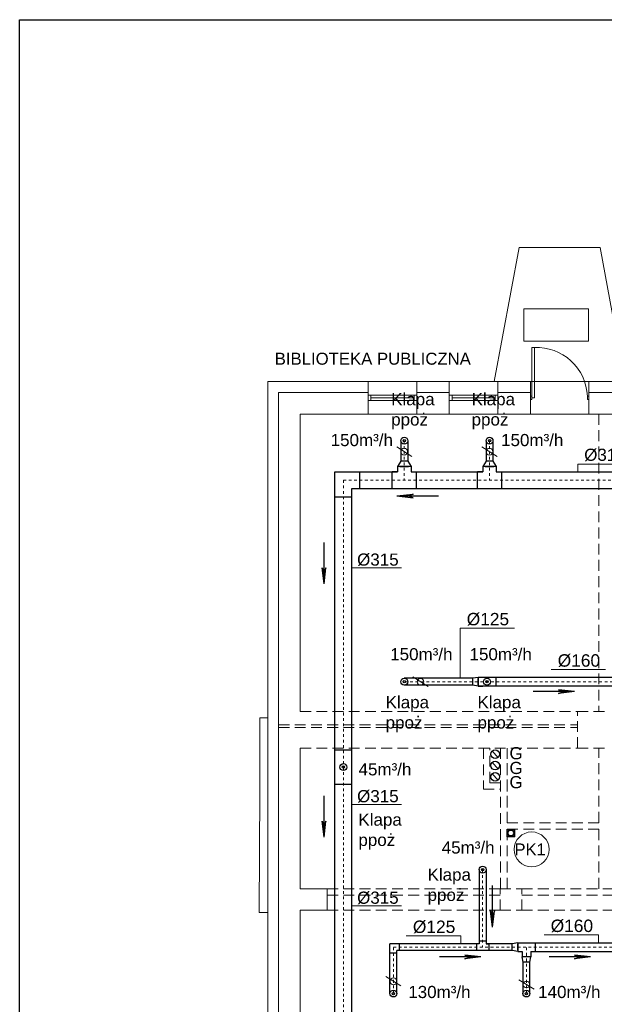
# Model space of a CAD drawing. Extents: x 280060 to 689961, y 120405 to 160329.
# Tile 56 of 85: x 663303 to 664385, y 146168 to 147989. Entities that reach past the tile are written whole.
import ezdxf

# ---------------------------------------------------------------- set-up
doc = ezdxf.new("R2010")
doc.units = 0
doc.header["$MEASUREMENT"] = 0
doc.linetypes.add('3', pattern=[1, 0.5, -0.5])
doc.linetypes.add('{ Wide Dash }', pattern=[12, 4, -2, 4, -2])
for name, color, linetype, lineweight in [('KAM-pro Biała Zarys', 7, 'CONTINUOUS', 9), ('KAM-pro Linia K.S Wewnętrznej', 36, 'CONTINUOUS', 40), ('KAM-pro Opis K.S. Wewnętrzny', 16, 'CONTINUOUS', 13), ('KAM-pro Opis Sanitarny', 7, 'CONTINUOUS', 18), ('KAM-pro Opis Wentylacji', 7, 'CONTINUOUS', 5), ('KAM-pro Podkład Sanitarny', 253, 'CONTINUOUS', 25), ('KAM-pro Wentylacja', 161, 'CONTINUOUS', 5), ('KAM-pro Wentylacja Nawiew', 1, 'CONTINUOUS', 30), ('KAM-pro Wentylacja Wywiew', 161, 'CONTINUOUS', 30)]:
    doc.layers.add(name, color=color, linetype=linetype, lineweight=lineweight)
doc.styles.add('ARIAL', font='arial.ttf')
doc.styles.add('damian', font='arial.ttf')

msp = doc.modelspace()

# ---------------------------------------------------------------- linework, layer by layer
at = {"layer": 'KAM-pro Biała Zarys', "lineweight": 25}
for p, q in [((664204.7, 146477.8), (664204.7, 146491.8)), ((664204.7, 146491.8), (664218.7, 146491.8)), ((664218.7, 146477.8), (664218.7, 146491.8)), ((664218.7, 146477.8), (664204.7, 146477.8))]:
    msp.add_line(p, q, dxfattribs=at)
msp.add_lwpolyline([(663302.5, 147989.2), (669602.5, 147989.2), (669602.5, 145019.2), (663302.5, 145019.2)], close=True, dxfattribs=at)
at = {"layer": 'KAM-pro Linia K.S Wewnętrznej', "color": 36, "ltscale": 0.1, "true_color": 0x804000}
msp.add_circle((664211.7, 146484.8), 6.04, dxfattribs=at)
at = {"layer": 'KAM-pro Opis K.S. Wewnętrzny', "color": 32}
msp.add_circle((664250.1, 146454.5), 32.2, dxfattribs=at)
at = {"layer": 'KAM-pro Opis Wentylacji'}
for p, q in [((664028.4, 147181.5), (664000.3, 147198.9)), ((664186.1, 147181.5), (664158.1, 147198.9)), ((664335.6, 147167.3, -2.1), (664427.6, 147167.3, -2.1)), ((664335.6, 147167.3, -2.1), (664335.6, 147152.9, 1.4)), ((663917.1, 146975.4), (664009.1, 146975.4)), ((664117.8, 146863.6), (664218.4, 146863.6)), ((664117.8, 146863.6), (664117.8, 146770.9)), ((664286.1, 146787.2), (664386.7, 146787.2)), ((664058.5, 146755.9), (664030.4, 146773.4)), ((663917.1, 146537.8), (664009.1, 146537.8)), ((663917.1, 146350.1), (664009.1, 146350.1)), ((664018.1, 146294.6), (664118.7, 146294.6)), ((664118.7, 146294.6), (664118.7, 146280.1)), ((664273.2, 146296.4), (664373.7, 146296.4)), ((664373.7, 146296.4), (664373.7, 146281.8)), ((664008.2, 146201.8), (663980.1, 146219.2)), ((664254.5, 146195.8), (664226.4, 146213.3))]:
    msp.add_line(p, q, dxfattribs=at)
for centre in [(664014.3, 147190.2), (664172.1, 147190.2), (664044.4, 146764.6), (663994.2, 146210.5), (664240.4, 146204.6)]:
    msp.add_circle(centre, 6.25, dxfattribs=at)
at = {"layer": 'KAM-pro Podkład Sanitarny', "lineweight": 20, "ltscale": 13}
for p, q in [((664226.7, 147567.8), (664180.9, 147319.8)), ((664376.7, 147567.8), (664226.7, 147567.8)), ((664376.7, 147567.8), (664422.5, 147319.8)), ((664235.4, 147454.4), (664355.4, 147454.4)), ((664235.4, 147394.4), (664235.4, 147454.4)), ((664355.4, 147454.4), (664355.4, 147394.4)), ((664355.4, 147394.4), (664235.4, 147394.4)), ((664250.2, 147292.8), (664250.2, 147382.8)), ((664250.2, 147382.8), (664255.2, 147382.8)), ((664255.2, 147382.8), (664255.2, 147289.8)), ((663761.7, 145716.8), (663761.7, 147319.8)), ((663761.7, 147319.8), (663947.7, 147319.8)), ((663761.7, 147319.8), (663947.7, 147319.8)), ((663947.7, 147319.8), (663947.7, 147259.8)), ((663947.7, 147319.8), (664037.7, 147319.8)), ((664037.7, 147319.8), (664097.7, 147319.8)), ((664037.7, 147319.8), (664037.7, 147259.8)), ((664097.7, 147319.8), (664097.7, 147259.8)), ((664097.7, 147319.8), (664187.7, 147319.8)), ((664187.7, 147319.8), (664247.7, 147319.8)), ((664187.7, 147319.8), (664187.7, 147259.8)), ((664247.7, 147319.8), (664247.7, 147259.8)), ((664247.7, 147319.8), (664355.7, 147319.8)), ((664355.7, 147319.8), (664553.7, 147319.8)), ((664355.7, 147319.8), (664355.7, 147259.8)), ((663781.7, 146684.8), (663781.7, 147299.8)), ((663781.7, 147299.8), (663947.7, 147299.8)), ((663947.7, 147294.8), (664037.7, 147294.8)), ((663952.7, 147284.8), (663952.7, 147294.8)), ((663952.7, 147289.8), (664032.7, 147289.8)), ((664032.7, 147284.8), (664032.7, 147294.8)), ((664037.7, 147299.8), (664097.7, 147299.8)), ((664097.7, 147294.8), (664187.7, 147294.8)), ((664102.7, 147284.8), (664102.7, 147294.8)), ((664102.7, 147289.8), (664182.7, 147289.8)), ((664182.7, 147284.8), (664182.7, 147294.8)), ((664187.7, 147299.8), (664247.7, 147299.8)), ((664250.2, 147292.8), (664247.7, 147292.8)), ((664247.7, 147292.8), (664247.7, 147286.8)), ((664250.2, 147286.8), (664247.7, 147286.8)), ((664250.2, 147289.8), (664250.2, 147292.8)), ((664250.2, 147289.8), (664255.2, 147289.8)), ((664250.2, 147289.8), (664250.2, 147286.8)), ((664353.2, 147289.8), (664353.2, 147292.8)), ((664353.2, 147292.8), (664355.7, 147292.8)), ((664353.2, 147289.8), (664353.2, 147286.8)), ((664353.2, 147286.8), (664355.7, 147286.8)), ((664355.7, 147299.8), (664553.7, 147299.8)), ((663947.7, 147284.8), (664037.7, 147284.8)), ((663947.7, 147284.8), (663952.7, 147284.8)), ((664097.7, 147284.8), (664187.7, 147284.8)), ((664097.7, 147284.8), (664102.7, 147284.8)), ((663821.7, 146709.8), (663821.7, 147259.8)), ((663821.7, 147259.8), (663947.7, 147259.8)), ((663821.7, 147259.8), (663821.7, 146709.8)), ((663821.7, 147259.8), (663947.7, 147259.8)), ((663821.7, 147259.8), (663947.7, 147259.8)), ((663947.7, 147259.8), (664037.7, 147259.8)), ((664037.7, 147259.8), (664097.7, 147259.8)), ((664037.7, 147259.8), (664097.7, 147259.8)), ((664037.7, 147259.8), (664097.7, 147259.8)), ((664097.7, 147259.8), (664187.7, 147259.8)), ((664187.7, 147259.8), (664247.7, 147259.8)), ((664187.7, 147259.8), (664247.7, 147259.8)), ((664187.7, 147259.8), (664247.7, 147259.8)), ((664247.7, 147259.8), (664355.7, 147259.8)), ((664355.7, 147259.8), (664553.7, 147259.8)), ((664355.7, 147259.8), (664553.7, 147259.8)), ((664355.7, 147259.8), (664366.7, 147259.8)), ((663746.7, 146563), (663746.7, 146698)), ((663761.7, 146698), (663746.7, 146698)), ((663781.7, 146679.8), (663781.7, 146684.8)), ((663781.7, 145736.8), (663781.7, 146679.8)), ((663761.7, 146560), (663761.7, 146665)), ((663821.7, 146381.8), (663821.7, 146641.8)), ((663745.6, 146338), (663746.7, 146563)), ((663761.7, 146365), (663761.7, 146470)), ((663821.7, 146381.8), (663871.7, 146381.8)), ((663871.7, 146341.8), (663871.7, 146381.8)), ((663821.7, 145776.8), (663821.7, 146341.8)), ((663821.7, 146341.8), (663871.7, 146341.8)), ((663821.7, 146341.8), (663871.7, 146341.8)), ((663745.6, 146338), (663761.7, 146338))]:
    msp.add_line(p, q, dxfattribs=at)
at = {"layer": 'KAM-pro Podkład Sanitarny', "linetype": '{ Wide Dash }', "lineweight": 20, "ltscale": 5}
for p, q in [((664374.7, 147259.8), (664374.7, 146709.8)), ((663821.7, 146709.8), (664334.7, 146709.8)), ((664334.7, 146641.8), (664334.7, 146709.8)), ((664334.7, 146709.8), (664386.7, 146709.8)), ((663781.7, 146684.8), (664334.7, 146684.8)), ((663781.7, 146679.8), (664334.7, 146679.8)), ((663821.7, 146641.8), (664334.7, 146641.8)), ((663821.7, 146641.8), (664334.7, 146641.8)), ((664172.7, 146641.8), (664160.7, 146641.8)), ((664160.7, 146641.8), (664160.7, 146565.8)), ((664172.7, 146577.8), (664172.7, 146641.8)), ((664192.7, 146381.8), (664192.7, 146641.8)), ((664192.7, 146641.8), (664192.7, 146577.8)), ((664204.7, 146503.8), (664204.7, 146641.8)), ((664204.7, 146641.8), (664204.7, 146503.8)), ((664334.7, 146641.8), (664386.7, 146641.8)), ((664374.7, 146503.8), (664374.7, 146641.8)), ((664192.7, 146577.8), (664172.7, 146577.8)), ((664160.7, 146565.8), (664192.7, 146565.8)), ((664204.7, 146503.8), (664374.7, 146503.8)), ((664204.7, 146381.8), (664204.7, 146491.8)), ((664204.7, 146491.8), (664374.7, 146491.8)), ((664374.7, 146381.8), (664374.7, 146491.8)), ((663871.7, 146381.8), (664191.7, 146381.8)), ((664191.7, 146381.8), (664231.7, 146381.8)), ((664191.7, 146341.8), (664191.7, 146381.8)), ((664231.7, 146341.8), (664231.7, 146381.8)), ((664231.7, 146381.8), (664571.7, 146381.8)), ((663871.7, 146369.8), (664191.7, 146369.8)), ((664231.7, 146369.8), (664548.7, 146369.8)), ((663871.7, 146341.8), (664191.7, 146341.8)), ((664191.7, 146341.8), (664231.7, 146341.8)), ((664231.7, 146341.8), (664548.7, 146341.8))]:
    msp.add_line(p, q, dxfattribs=at)
at = {"layer": 'KAM-pro Podkład Sanitarny', "lineweight": 20, "ltscale": 13}
msp.add_arc((664259.4, 147289.1), 93.8, 2.286, 92.5873, dxfattribs=at)
at = {"layer": 'KAM-pro Wentylacja', "color": 3, "linetype": '3', "ltscale": 10}
for p, q in [((664014.3, 147210.4), (664014.3, 147137.4)), ((664172.1, 147210.4), (664172.1, 147137.4)), ((663901.6, 147137.4, -1.4), (663901.6, 145899.5, -1.4)), ((663901.6, 147137.4), (665173.3, 147137.4)), ((665220.2, 146764.6), (664014.3, 146764.6)), ((664159.3, 146417), (664159.3, 146273.8)), ((663994.2, 146273.8), (665477.9, 146273.8)), ((663994.2, 146187.9), (663994.2, 146273.8)), ((664240.4, 146187.9), (664240.4, 146273.8))]:
    msp.add_line(p, q, dxfattribs=at)
at = {"layer": 'KAM-pro Wentylacja Nawiew'}
for p, q in [((664008.1, 147210.4), (664008.1, 147172.9)), ((664020.6, 147210.4), (664020.6, 147172.9)), ((664165.9, 147210.4), (664165.9, 147172.9)), ((664178.4, 147210.4), (664178.4, 147172.9)), ((664008.1, 147172.9), (664001.8, 147162.9)), ((664026.8, 147162.9), (664001.8, 147162.9)), ((664001.8, 147162.9), (664001.8, 147152.9)), ((664022.3, 147162.9), (664006.3, 147162.9)), ((664006.3, 147162.9), (664022.3, 147162.9)), ((664020.6, 147172.9), (664008.1, 147172.9)), ((664020.6, 147172.9), (664026.8, 147162.9)), ((664026.8, 147162.9), (664026.8, 147152.9)), ((664165.9, 147172.9), (664159.6, 147162.9)), ((664184.6, 147162.9), (664159.6, 147162.9)), ((664159.6, 147162.9), (664159.6, 147152.9)), ((664180.1, 147162.9), (664164.1, 147162.9)), ((664164.1, 147162.9), (664180.1, 147162.9)), ((664178.4, 147172.9), (664165.9, 147172.9)), ((664178.4, 147172.9), (664184.6, 147162.9)), ((664184.6, 147162.9), (664184.6, 147152.9)), ((663886.1, 145884), (663886.1, 147152.9)), ((663886.1, 147152.9, 1.4), (664001.8, 147152.9, 1.4)), ((663932.1, 147121.9), (663932.1, 147152.9)), ((664001.8, 147152.9), (663991.8, 147152.9)), ((663991.8, 147121.9), (663991.8, 147152.9)), ((664026.8, 147152.9, 1.4), (664159.6, 147152.9, 1.4)), ((664036.8, 147121.9), (664036.8, 147152.9)), ((664159.6, 147152.9), (664149.6, 147152.9)), ((664149.6, 147121.9), (664149.6, 147152.9)), ((664184.6, 147152.9, 1.4), (664563.2, 147152.9, 1.4)), ((664194.6, 147121.9), (664194.6, 147152.9)), ((663886.1, 147106.9, 1.4), (663917.1, 147106.9, 1.4)), ((663917.1, 145915), (663917.1, 147121.9)), ((663917.1, 147121.9, 1.4), (664563.2, 147121.9, 1.4)), ((663886.1, 146638.4), (663917.1, 146638.4)), ((663886.1, 146574.9), (663917.1, 146574.9))]:
    msp.add_line(p, q, dxfattribs=at)
at = {"layer": 'KAM-pro Wentylacja Nawiew', "lineweight": 25}
for p, q in [((664000.8, 147108.4), (664030.7, 147111.8)), ((664000.8, 147108.4), (664077.5, 147108.4)), ((664000.8, 147108.4), (664030.7, 147105)), ((664030.7, 147111.8), (664019.4, 147108)), ((664030.7, 147105), (664019.4, 147108.9)), ((663865.8, 146945.7), (663865.8, 147022.4)), ((663862.4, 146975.5), (663866.3, 146964.3)), ((663865.8, 146945.7), (663862.4, 146975.5)), ((663869.2, 146975.5), (663865.4, 146964.3)), ((663865.8, 146945.7), (663869.2, 146975.5)), ((663865.8, 146477), (663865.8, 146553.7)), ((663862.4, 146506.8), (663866.3, 146495.5)), ((663865.8, 146477), (663862.4, 146506.8)), ((663869.2, 146506.8), (663865.4, 146495.5)), ((663865.8, 146477), (663869.2, 146506.8))]:
    msp.add_line(p, q, dxfattribs=at)
for centre, radius in [((664014.3, 147210.4), 6.37), ((664172.1, 147210.4), 6.37), ((664014.3, 147210.4), 2.17), ((664172.1, 147210.4), 2.17), ((663901.6, 146606.7, -1.4), 6.37), ((663901.6, 146606.7, -1.4), 2.17)]:
    msp.add_circle(centre, radius, dxfattribs=at)
at = {"layer": 'KAM-pro Wentylacja Wywiew'}
for p, q in [((664141.2, 146770.9), (664014.3, 146770.9)), ((664141.2, 146758.4), (664014.3, 146758.4)), ((664151.2, 146772.6), (664141.2, 146770.9)), ((664141.2, 146758.4), (664141.2, 146770.9)), ((664151.2, 146756.6), (664141.2, 146758.4)), ((664422.6, 146772.6), (664151.2, 146772.6)), ((664151.2, 146772.6), (664151.2, 146756.6)), ((664151.2, 146758.6), (664151.2, 146770.6)), ((664183.7, 146772.6), (664183.7, 146756.6)), ((664422.6, 146756.6), (664151.2, 146756.6)), ((664151.2, 146756.6), (664159.5, 146756.6)), ((664153.1, 146417), (664153.1, 146280.1)), ((664165.6, 146417), (664165.6, 146280.1)), ((664153.1, 146285.1), (664165.6, 146285.1)), ((663987.9, 146187.9), (663987.9, 146280.1)), ((664153.1, 146280.1), (663987.9, 146280.1)), ((664214.2, 146267.6), (664000.4, 146267.6)), ((664000.4, 146187.9), (664000.4, 146267.6)), ((664005.4, 146267.6), (664005.4, 146280.1)), ((664148.1, 146280.1), (664148.1, 146267.6)), ((664214.2, 146280.1), (664165.6, 146280.1)), ((664165.6, 146280.1), (664170.6, 146280.1)), ((664170.6, 146280.1), (664170.6, 146267.6)), ((664224.2, 146281.8), (664214.2, 146280.1)), ((664214.2, 146267.6), (664214.2, 146280.1)), ((664224.2, 146265.8), (664214.2, 146267.6)), ((664224.2, 146281.8), (664405, 146281.8)), ((664224.2, 146281.8), (664224.2, 146265.8)), ((664224.2, 146267.8), (664224.2, 146279.8)), ((664256.7, 146281.8), (664256.7, 146265.8)), ((664000.4, 146262.6), (663987.9, 146262.6)), ((664224.2, 146265.8), (664232.4, 146265.8)), ((664232.4, 146265.8), (664232.4, 146255.8)), ((664248.4, 146255.8), (664232.4, 146255.8)), ((664234.2, 146245.8), (664232.4, 146255.8)), ((664246.7, 146245.8), (664248.4, 146255.8)), ((664248.4, 146265.8), (664405, 146265.8)), ((664248.4, 146265.8), (664248.4, 146255.8)), ((664234.2, 146187.9), (664234.2, 146245.8)), ((664246.7, 146245.8), (664234.2, 146245.8)), ((664246.7, 146187.9), (664246.7, 146245.8))]:
    msp.add_line(p, q, dxfattribs=at)
at = {"layer": 'KAM-pro Wentylacja Wywiew', "lineweight": 25}
for p, q in [((664329.5, 146746.4), (664252.8, 146746.4)), ((664299.7, 146749.9), (664311, 146746)), ((664329.5, 146746.4), (664299.7, 146749.9)), ((664299.7, 146743), (664311, 146746.9)), ((664329.5, 146746.4), (664299.7, 146743)), ((664188.2, 146624.6), (664177.2, 146636.3)), ((664188.2, 146603.6), (664177.2, 146615.2)), ((664188.2, 146582.7), (664177.2, 146594.4)), ((664177.7, 146310.7), (664177.7, 146387.4)), ((664174.2, 146340.6), (664178.1, 146329.3)), ((664177.7, 146310.7), (664174.2, 146340.6)), ((664181.1, 146340.6), (664177.2, 146329.3)), ((664177.7, 146310.7), (664181.1, 146340.6)), ((664156, 146255.5), (664079.3, 146255.5)), ((664126.1, 146258.9), (664137.4, 146255)), ((664156, 146255.5), (664126.1, 146258.9)), ((664126.1, 146252), (664137.4, 146255.9)), ((664156, 146255.5), (664126.1, 146252)), ((664359, 146255.5), (664282.3, 146255.5)), ((664329.2, 146258.9), (664340.5, 146255)), ((664359, 146255.5), (664329.2, 146258.9)), ((664329.2, 146252), (664340.5, 146255.9)), ((664359, 146255.5), (664329.2, 146252))]:
    msp.add_line(p, q, dxfattribs=at)
for centre, radius in [((664014.3, 146764.6), 6.37), ((664014.3, 146764.6), 2.17), ((664167.5, 146764.6), 6.37), ((664167.5, 146764.6), 2.17), ((664182.7, 146630.5), 8), ((664182.7, 146609.4), 8), ((664182.7, 146588.5), 8), ((664159.3, 146417), 6.37), ((664159.3, 146417), 2.17), ((663994.2, 146187.9), 6.37), ((664240.4, 146187.9), 6.37), ((663994.2, 146187.9), 2.17), ((664240.4, 146187.9), 2.17)]:
    msp.add_circle(centre, radius, dxfattribs=at)

# ---------------------------------------------------------------- texts
at = {"layer": 'KAM-pro Opis K.S. Wewnętrzny', "color": 32, "insert": (664276.1, 146454.5), "char_height": 21.87, "width": 57.094, "attachment_point": 6, "style": 'ARIAL'}
msp.add_mtext('PK1', dxfattribs=at)
at = {"layer": 'KAM-pro Opis Sanitarny', "lineweight": 25, "insert": (663774.6, 147373.2), "char_height": 22.159, "width": 426.226, "attachment_point": 1, "rotation": 360, "style": 'damian'}
msp.add_mtext('BIBLIOTEKA PUBLICZNA', dxfattribs=at)
at = {"layer": 'KAM-pro Wentylacja Nawiew', "lineweight": 25, "char_height": 22.5, "width": 101.034, "attachment_point": 1, "style": 'damian'}
for s, insert in [('{\\fArial|b0|i0|c238|p34;Klapa ppoż}', (663990.1, 147298.5)), ('{\\fArial|b0|i0|c238|p34;Klapa ppoż}', (664138.9, 147298.5)), ('150m³/h', (663878.1, 147222.9)), ('150m³/h', (664193.5, 147222.9)), ('%%C315', (664347.3, 147195.7)), ('%%C315', (663927, 147001.8)), ('45m³/h', (663929.7, 146613.9)), ('%%C315', (663927, 146564.2)), ('{\\fArial|b0|i0|c238|p34;Klapa ppoż}', (663929.4, 146520.8)), ('%%C315', (663927, 146376.4))]:
    msp.add_mtext(s, dxfattribs=dict(at, insert=insert))
at = {"layer": 'KAM-pro Wentylacja Wywiew', "lineweight": 25, "char_height": 22.973, "width": 111.487, "attachment_point": 5}
for s, insert in [('{\\fArial|b0|i0|c238|p34;%%C125}', (664169.1, 146880)), ('{\\fArial|b0|i0|c238|p34;%%C160}', (664337.5, 146803.5)), ('{\\fArial|b0|i0|c238|p34;%%C125}', (664069.5, 146310.9)), ('{\\fArial|b0|i0|c238|p34;%%C160}', (664324.5, 146312.7))]:
    msp.add_mtext(s, dxfattribs=dict(at, insert=insert))
at = {"layer": 'KAM-pro Wentylacja Wywiew', "lineweight": 25, "char_height": 22.5, "attachment_point": 1, "style": 'damian'}
for s, insert, width in [('150m³/h', (663988.3, 146826.7), 101.034), ('150m³/h', (664135.1, 146826.7), 101.034), ('{\\fArial|b0|i0|c238|p34;Klapa ppoż}', (663979.8, 146738), 101.034), ('{\\fArial|b0|i0|c238|p34;Klapa ppoż}', (664149.8, 146738), 101.034), ('G', (664209, 146643.6), 24.655), ('G', (664209, 146616.4), 24.655), ('G', (664209, 146590.1), 24.655), ('45m³/h', (664083.6, 146469.2), 101.034), ('{\\fArial|b0|i0|c238|p34;Klapa ppoż}', (664057.4, 146419.1), 101.034), ('130m³/h', (664021.7, 146202), 101.034), ('140m³/h', (664262.1, 146202), 101.034)]:
    msp.add_mtext(s, dxfattribs=dict(at, insert=insert, width=width))

doc.saveas('drawing.dxf')
